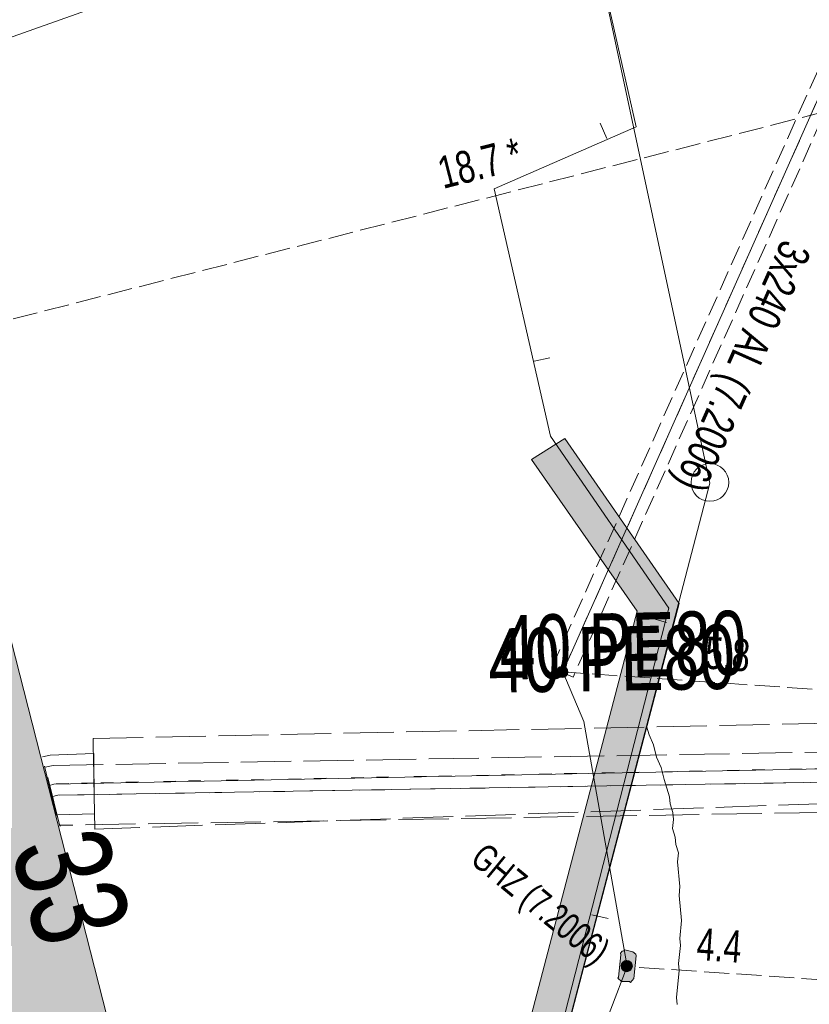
# Model space of a CAD drawing. Header units: metres. Extents: x -740 to 758, y -633 to 854.
# Tile 73 of 256: x -484 to -471, y -5 to 12. Entities that reach past the tile are written whole.
import ezdxf

# ---------------------------------------------------------------- set-up
doc = ezdxf.new("R2010")
doc.units = ezdxf.units.M
doc.header["$MEASUREMENT"] = 0
for name, pattern in [('208_208_208_416', [1.04, 0.208, -0.208, 0.208, -0.416]), ('333_125', [0.4576, 0.3328, -0.1248]), ('333_333', [0.6656, 0.3328, -0.3328]), ('416_125', [0.5408, 0.416, -0.1248]), ('416_416', [0.832, 0.416, -0.416]), ('832_208', [1.04, 0.832, -0.208])]:
    doc.linetypes.add(name, pattern=pattern)
for name, color, linetype in [('Gas.LOVION', 7, 'Continuous'), ('Grundkarte.LOVION', 7, 'Continuous'), ('Grundkarte_Text.LOVION', 7, 'Continuous'), ('Strom.LOVION', 7, 'Continuous'), ('StromBemass.LOVION', 7, 'Continuous'), ('Wasser.LOVION', 7, 'Continuous')]:
    doc.layers.add(name, color=color, linetype=linetype)
doc.styles.add('ERSTELLTER_STIL_1', font='arial.ttf')

msp = doc.modelspace()

# ---------------------------------------------------------------- hatches: boundary and pattern name
at = {"layer": 'Gas.LOVION', "linetype": 'Continuous', "lineweight": 13}
msp.add_hatch(color=7, dxfattribs=at).paths.add_polyline_path([(-483.096, -1.392), (-483.285, -0.671), (-483.63, -0.764), (-483.455, -1.501)])
at = {"layer": 'Grundkarte.LOVION', "linetype": 'Continuous', "lineweight": 18}
for color, points in [(254, [(-479.165, -22.554), (-472.727, 1.987), (-474.621, 4.727), (-475.178, 4.377), (-473.424, 1.859), (-479.773, -22.377)]), (9, [(-492.285, -9.886), (-481.602, -7.305), (-483.807, 1.347), (-494.464, -1.203)])]:
    msp.add_hatch(color=color, dxfattribs=at).paths.add_polyline_path(points)
at = {"layer": 'Strom.LOVION', "linetype": 'Continuous', "lineweight": 13}
msp.add_hatch(color=7, dxfattribs=at).paths.add_polyline_path([(-473.694, -3.842), (-473.732, -4.215), (-473.745, -4.231), (-473.681, -4.284), (-473.547, -4.286), (-473.531, -4.299), (-473.479, -4.235), (-473.441, -3.861), (-473.444, -3.832), (-473.492, -3.793), (-473.628, -3.761), (-473.641, -3.778), (-473.671, -3.78), (-473.697, -3.813)])
at = {"layer": 'StromBemass.LOVION', "linetype": 'Continuous', "lineweight": 13}
for points in [[(-474.594, 0.792), (-474.587, 0.801), (-474.582, 0.812), (-474.577, 0.823), (-474.575, 0.834), (-474.573, 0.846), (-474.573, 0.858), (-474.575, 0.869), (-474.578, 0.881), (-474.582, 0.892), (-474.588, 0.902), (-474.595, 0.912), (-474.603, 0.92), (-474.612, 0.928), (-474.622, 0.934), (-474.633, 0.939), (-474.644, 0.943), (-474.656, 0.945), (-474.667, 0.946), (-474.679, 0.945), (-474.691, 0.943), (-474.702, 0.939), (-474.713, 0.934), (-474.723, 0.928), (-474.732, 0.92), (-474.74, 0.911), (-474.747, 0.902), (-474.753, 0.891), (-474.757, 0.88), (-474.76, 0.869), (-474.761, 0.857), (-474.761, 0.845), (-474.76, 0.834), (-474.757, 0.822), (-474.752, 0.811), (-474.747, 0.801), (-474.74, 0.791), (-474.731, 0.783), (-474.722, 0.775), (-474.712, 0.769), (-474.702, 0.764), (-474.69, 0.76), (-474.679, 0.758), (-474.667, 0.757), (-474.655, 0.758), (-474.643, 0.76), (-474.632, 0.764), (-474.621, 0.769), (-474.612, 0.775), (-474.602, 0.783)], [(-474.612, 0.814), (-474.608, 0.821), (-474.604, 0.828), (-474.601, 0.836), (-474.599, 0.843), (-474.598, 0.851), (-474.598, 0.86), (-474.599, 0.868), (-474.601, 0.875), (-474.604, 0.883), (-474.608, 0.89), (-474.613, 0.897), (-474.618, 0.902), (-474.624, 0.908), (-474.631, 0.912), (-474.639, 0.915), (-474.646, 0.918), (-474.654, 0.919), (-474.662, 0.92), (-474.67, 0.919), (-474.678, 0.918), (-474.686, 0.915), (-474.693, 0.912), (-474.7, 0.907), (-474.706, 0.902), (-474.712, 0.896), (-474.717, 0.89), (-474.721, 0.883), (-474.723, 0.875), (-474.725, 0.867), (-474.726, 0.859), (-474.726, 0.851), (-474.725, 0.843), (-474.723, 0.835), (-474.72, 0.828), (-474.716, 0.821), (-474.712, 0.814), (-474.706, 0.808), (-474.7, 0.803), (-474.693, 0.799), (-474.686, 0.795), (-474.678, 0.793), (-474.67, 0.791), (-474.662, 0.791), (-474.654, 0.791), (-474.646, 0.793), (-474.638, 0.795), (-474.631, 0.799), (-474.624, 0.803), (-474.618, 0.808)], [(-473.522, -4.088), (-473.516, -4.078), (-473.51, -4.068), (-473.506, -4.057), (-473.503, -4.045), (-473.501, -4.034), (-473.501, -4.022), (-473.503, -4.01), (-473.506, -3.999), (-473.51, -3.988), (-473.516, -3.977), (-473.523, -3.968), (-473.531, -3.959), (-473.54, -3.952), (-473.55, -3.946), (-473.561, -3.941), (-473.572, -3.937), (-473.584, -3.935), (-473.595, -3.934), (-473.607, -3.935), (-473.619, -3.937), (-473.63, -3.941), (-473.64, -3.946), (-473.65, -3.952), (-473.659, -3.96), (-473.667, -3.968), (-473.674, -3.978), (-473.68, -3.988), (-473.684, -3.999), (-473.687, -4.011), (-473.689, -4.022), (-473.689, -4.034), (-473.687, -4.046), (-473.684, -4.057), (-473.68, -4.068), (-473.674, -4.079), (-473.667, -4.088), (-473.659, -4.097), (-473.65, -4.104), (-473.64, -4.11), (-473.629, -4.115), (-473.618, -4.119), (-473.606, -4.121), (-473.595, -4.122), (-473.583, -4.121), (-473.571, -4.119), (-473.56, -4.115), (-473.549, -4.11), (-473.54, -4.104), (-473.531, -4.096)], [(-473.543, -4.076), (-473.539, -4.069), (-473.535, -4.062), (-473.532, -4.055), (-473.53, -4.047), (-473.529, -4.04), (-473.529, -4.032), (-473.53, -4.024), (-473.532, -4.016), (-473.535, -4.009), (-473.539, -4.002), (-473.544, -3.996), (-473.549, -3.99), (-473.555, -3.985), (-473.562, -3.981), (-473.569, -3.977), (-473.577, -3.975), (-473.584, -3.973), (-473.592, -3.973), (-473.6, -3.974), (-473.608, -3.975), (-473.615, -3.977), (-473.622, -3.981), (-473.629, -3.985), (-473.635, -3.99), (-473.64, -3.996), (-473.645, -4.002), (-473.649, -4.009), (-473.652, -4.017), (-473.654, -4.024), (-473.655, -4.032), (-473.655, -4.04), (-473.654, -4.048), (-473.652, -4.055), (-473.649, -4.063), (-473.645, -4.07), (-473.64, -4.076), (-473.635, -4.082), (-473.629, -4.087), (-473.622, -4.091), (-473.615, -4.094), (-473.607, -4.097), (-473.6, -4.098), (-473.592, -4.099), (-473.584, -4.098), (-473.576, -4.097), (-473.569, -4.094), (-473.562, -4.091), (-473.555, -4.086), (-473.549, -4.081)]]:
    msp.add_hatch(color=7, dxfattribs=at).paths.add_polyline_path(points)
at = {"layer": 'Wasser.LOVION', "linetype": 'Continuous', "lineweight": 13}
msp.add_hatch(color=7, dxfattribs=at).paths.add_polyline_path([(-483.034, -1.578), (-483.222, -0.857), (-483.584, -0.937), (-483.408, -1.673)])

# ---------------------------------------------------------------- linework, layer by layer
at = {"layer": 'Gas.LOVION', "color": 7, "linetype": '832_208', "lineweight": 13}
for points in [[(-465.046, -1.149), (-482.425, -1.755), (-482.454, -0.25), (-465.066, 0.105), (-465.037, -1.399)], [(-482.435, -1.504), (-483.039, -1.519), (-483.069, -1.522), (-483.296, -0.554), (-483.166, -0.527), (-482.444, -0.5)]]:
    msp.add_lwpolyline(points, close=True, dxfattribs=at)
at = {"layer": 'Gas.LOVION', "color": 5, "linetype": 'Continuous', "lineweight": 18}
msp.add_lwpolyline([(-464.272, -0.601), (-464.39, -0.612), (-464.786, -0.636), (-464.959, -0.682), (-465.066, -0.649), (-483.104, -1.008), (-483.176, -1.03)], dxfattribs=at)
at = {"layer": 'Gas.LOVION', "color": 252, "linetype": '208_208_208_416', "lineweight": 18}
msp.add_lwpolyline([(-465.066, -0.649), (-482.441, -0.988), (-483.104, -1.008), (-483.176, -1.03)], dxfattribs=at)
at = {"layer": 'Grundkarte.LOVION', "color": 8, "linetype": 'Continuous', "lineweight": 18}
for points in [[(-507.816, -132.17), (-496.956, -90.587), (-498.423, -90.996), (-497.678, -88.648), (-496.361, -84.884), (-494.869, -81.102), (-493.663, -77.408), (-492.451, -73.181), (-479.165, -22.554), (-473.267, -0.046), (-472.213, 3.987), (-474.117, 12.875), (-474.589, 14.986), (-486.99, 64.433), (-497.862, 107.615), (-501.852, 123.333)], [(-501.026, -100.65), (-498.423, -90.996), (-496.956, -90.587), (-507.816, -132.17), (-496.956, -90.587), (-498.423, -90.996), (-497.678, -88.648), (-496.361, -84.884), (-494.869, -81.102), (-493.663, -77.408), (-492.451, -73.181), (-479.165, -22.554), (-473.267, -0.046), (-472.213, 3.987), (-474.117, 12.875), (-474.589, 14.986), (-486.99, 64.433)], [(-479.165, -22.554), (-472.897, 1.911), (-474.861, 4.763), (-475.794, 8.869), (-473.441, 9.897), (-474.589, 14.986), (-497.087, 9.299), (-514.91, 4.778), (-531.176, 0.646), (-531.421, -0.176), (-533.377, -12.514), (-535.621, -25.532), (-537.077, -33.92), (-506.655, -27.961)], [(-474.038, 9.957), (-473.925, 9.702)], [(-474.87, 6.063), (-475.13, 6.008)], [(-473.237, 1.759), (-472.933, 1.671)], [(-473.267, -0.046), (-473.224, -0.19), (-473.148, -0.36), (-473.099, -0.562), (-473.023, -0.732), (-472.974, -0.934), (-472.886, -1.221), (-472.875, -1.338), (-472.831, -1.482), (-472.82, -1.599), (-472.835, -1.748), (-472.791, -1.892), (-472.78, -2.009), (-472.736, -2.152), (-472.751, -2.301), (-472.711, -2.711), (-472.726, -2.86), (-472.686, -3.27), (-472.716, -3.569), (-472.705, -3.686), (-472.735, -3.984), (-472.723, -4.102), (-472.768, -4.549), (-472.757, -4.666)], [(-473.901, -3.241), (-474.173, -3.179)]]:
    msp.add_lwpolyline(points, dxfattribs=at)
at = {"layer": 'Grundkarte.LOVION', "color": 253, "linetype": 'Continuous', "lineweight": 18}
msp.add_lwpolyline([(-497.087, 9.299), (-474.589, 14.986), (-474.117, 12.875), (-472.213, 3.987), (-473.267, -0.046), (-479.165, -22.554), (-482.82, -23.266), (-488.65, -24.397), (-492.285, -9.886), (-494.464, -1.203)], close=True, dxfattribs=at)
at = {"layer": 'Grundkarte.LOVION', "color": 8, "linetype": 'Continuous', "lineweight": 18}
for points in [[(-497.087, 9.299), (-474.589, 14.986), (-474.117, 12.875), (-472.213, 3.987), (-473.267, -0.046), (-479.165, -22.554), (-482.82, -23.266), (-488.65, -24.397), (-492.285, -9.886), (-494.464, -1.203)], [(-492.285, -9.886), (-494.464, -1.203), (-483.807, 1.347), (-481.602, -7.305)]]:
    msp.add_lwpolyline(points, close=True, dxfattribs=at)
at = {"layer": 'Grundkarte.LOVION', "color": 7, "linetype": 'Continuous', "lineweight": 13}
msp.add_lwpolyline([(-479.165, -22.554), (-479.773, -22.377), (-473.424, 1.859), (-475.178, 4.377), (-474.621, 4.727), (-472.727, 1.987)], close=True, dxfattribs=at)
at = {"layer": 'Grundkarte.LOVION', "color": 9, "linetype": 'Continuous', "lineweight": 18}
msp.add_circle((-472.215, 3.998), 0.313, dxfattribs=at)
at = {"layer": 'Strom.LOVION', "color": 1, "linetype": 'Continuous', "lineweight": 18}
for points in [[(-467.91, 23.147), (-467.631, 22.11), (-466.62, 18.426), (-467.555, 16.797), (-474.656, 0.852), (-474.309, 0.029), (-473.586, -4.038)], [(-473.586, -4.038), (-474.128, -5.451), (-474.747, -8.038), (-483.675, -44.29), (-491.771, -75.302), (-493.233, -80.455), (-495.955, -84.652), (-497.192, -88.024), (-501.668, -105.722), (-502.719, -110.243)]]:
    msp.add_lwpolyline(points, dxfattribs=at)
at = {"layer": 'Strom.LOVION', "color": 150, "linetype": 'Continuous', "lineweight": 18}
msp.add_lwpolyline([(-497.972, 7.927), (-497.447, 7.845), (-496.551, 8.051), (-496.349, 8.1), (-492.647, 8.935), (-488.327, 9.934), (-486.142, 10.561), (-467.217, 17.274), (-466.244, 18.359), (-466.271, 18.785)], dxfattribs=at)
at = {"layer": 'Strom.LOVION', "color": 7, "linetype": '333_125', "lineweight": 13}
msp.add_lwpolyline([(-474.84, 0.923), (-467.726, 16.884), (-467.37, 16.727), (-474.485, 0.766)], close=True, dxfattribs=at)
at = {"layer": 'Strom.LOVION', "color": 9, "linetype": '333_333', "lineweight": 18}
msp.add_lwpolyline([(-474.656, 0.852), (-467.555, 16.797)], dxfattribs=at)
at = {"layer": 'Strom.LOVION', "color": 7, "linetype": 'Continuous', "lineweight": 13}
msp.add_lwpolyline([(-473.694, -3.842), (-473.697, -3.813), (-473.671, -3.78), (-473.641, -3.778), (-473.628, -3.761), (-473.492, -3.793), (-473.444, -3.832), (-473.441, -3.861), (-473.479, -4.235), (-473.531, -4.299), (-473.547, -4.286), (-473.681, -4.284), (-473.745, -4.231), (-473.732, -4.215)], close=True, dxfattribs=at)
at = {"layer": 'StromBemass.LOVION', "color": 7, "linetype": '416_125', "lineweight": 13}
for points in [[(-466.959, 11.004), (-468.184, 10.692), (-485.082, 6.379)], [(-468.868, 0.457), (-468.898, 0.455), (-474.656, 0.852)], [(-469.198, -4.333), (-473.586, -4.038)]]:
    msp.add_lwpolyline(points, dxfattribs=at)
at = {"layer": 'StromBemass.LOVION', "color": 7, "linetype": 'Continuous', "lineweight": 13}
for centre, radius in [((-474.667, 0.852), 0.0942), ((-474.662, 0.855), 0.0644), ((-473.595, -4.028), 0.0938), ((-473.592, -4.036), 0.0628)]:
    msp.add_circle(centre, radius, dxfattribs=at)
at = {"layer": 'Wasser.LOVION', "color": 7, "linetype": '832_208', "lineweight": 13}
msp.add_lwpolyline([(-465.111, -1.392), (-482.993, -1.692), (-483.006, -1.708), (-483.25, -0.727), (-483.119, -0.699), (-465.121, -0.388)], close=True, dxfattribs=at)
at = {"layer": 'Wasser.LOVION', "color": 150, "linetype": 'Continuous', "lineweight": 18}
msp.add_lwpolyline([(-464.708, -0.835), (-464.795, -0.844), (-465.131, -0.891), (-483.042, -1.194), (-483.143, -1.219)], dxfattribs=at)
at = {"layer": 'Wasser.LOVION', "color": 252, "linetype": '416_416', "lineweight": 18}
msp.add_lwpolyline([(-465.131, -0.891), (-483.042, -1.194), (-483.143, -1.219)], dxfattribs=at)

# ---------------------------------------------------------------- texts
at = {"layer": 'Gas.LOVION', "color": 5, "linetype": 'Continuous', "lineweight": 18, "insert": (-475.695, 0.708), "char_height": 1.06708, "attachment_point": 7, "rotation": 1.1622, "style": 'ERSTELLTER_STIL_1'}
msp.add_mtext('{\\A1;\\W0.71558x;40 PE80}', dxfattribs=at)
at = {"layer": 'Grundkarte_Text.LOVION', "color": 8, "linetype": 'Continuous', "lineweight": 18, "insert": (-483.851, -2.085), "char_height": 1.60082, "attachment_point": 7, "rotation": 286.227, "style": 'ERSTELLTER_STIL_1'}
msp.add_mtext('{\\A1;\\W0.71560x;33}', dxfattribs=at)
at = {"layer": 'Strom.LOVION', "color": 1, "linetype": 'Continuous', "lineweight": 18, "insert": (-471.156, 8.12), "char_height": 0.53355, "attachment_point": 7, "rotation": 245.9779, "style": 'ERSTELLTER_STIL_1'}
msp.add_mtext('{\\A1;\\W0.72370x;3x240 AL (7.2006)}', dxfattribs=at)
at = {"layer": 'Strom.LOVION', "color": 7, "linetype": 'Continuous', "lineweight": 13, "insert": (-476.3, -2.403), "char_height": 0.44461, "attachment_point": 7, "rotation": 320.5841, "style": 'ERSTELLTER_STIL_1'}
msp.add_mtext('{\\A1;\\W0.71561x;GHZ (7.2006)}', dxfattribs=at)
at = {"layer": 'StromBemass.LOVION', "color": 7, "linetype": 'Continuous', "lineweight": 13, "char_height": 0.53355, "attachment_point": 7, "style": 'ERSTELLTER_STIL_1'}
for s, insert, rotation in [('{\\A1;\\W0.71557x;18.7 *}', (-476.642, 8.86), 14.2429), ('{\\A1;\\W0.71557x;5.8}', (-472.309, 0.902), 356.0759), ('{\\A1;\\W0.71557x;4.4}', (-472.447, -3.925), 356.0759)]:
    msp.add_mtext(s, dxfattribs=dict(at, insert=insert, rotation=rotation))
at = {"layer": 'Wasser.LOVION', "color": 150, "linetype": 'Continuous', "lineweight": 18, "insert": (-475.883, 0.49), "char_height": 1.06709, "attachment_point": 7, "rotation": 0.9646, "style": 'ERSTELLTER_STIL_1'}
msp.add_mtext('{\\A1;\\W0.71558x;40 PE80}', dxfattribs=at)

doc.saveas('drawing.dxf')
